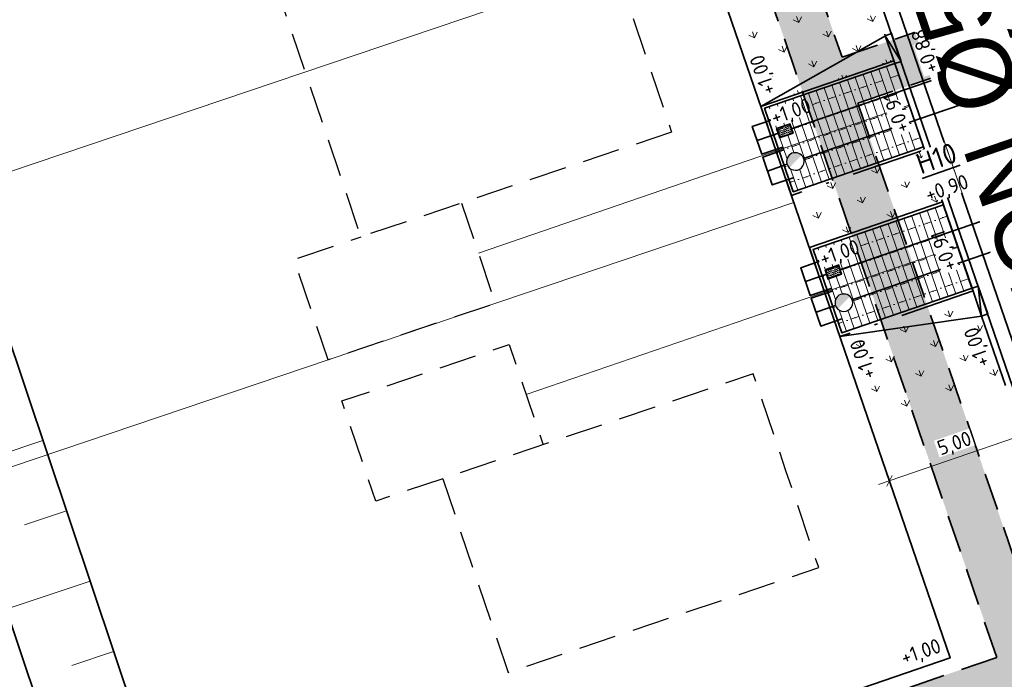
# Model space of a CAD drawing. Header units: metres. Extents: x 264779 to 275389, y 575281 to 580396.
# Tile 102 of 174: x 265347 to 265380, y 576994 to 577017. Entities that reach past the tile are written whole.
import ezdxf
from ezdxf.enums import TextEntityAlignment as Align

# ---------------------------------------------------------------- set-up
doc = ezdxf.new("R2018")
doc.units = ezdxf.units.M
doc.set_wipeout_variables(frame=1)
for name, pattern in [('AM-AS', [16, 10, -2, 2, -2]), ('B-WE-RI-HWA_HUISAANSLUITING_PVC_160-G', [20, 6.5, -1.5, 2.5, -1.5, 2.5, -1.5, 2.5, -1.5]), ('B-WE-RI-HWA_PVC_125-G', [10, 2.25, -1.083333, 2.25, -1.083333, 2.25, -1.083333]), ('B-WE-VH-KANTOPSLUITING_OPSLUITBAND_[AFMETINGEN1]-G', [10, 5.5, -0.875, 0, -0.875, 1, -0.875, 0, -0.875]), ('B-WE-VH-KANTOPSLUITING_TROTTOIRBAND_RWS_[AFMETINGEN1]-G', [10, 2.5, -1.5, 0, -1.5, 0, -1.5, 0, -1.5, 0, -1.5]), ('DASHED', [19.05, 12.7, -6.35])]:
    doc.linetypes.add(name, pattern=pattern)
for name, color, linetype, lineweight, true_color in [('N-BH-KG-GRENS_PERCEEL-G', 160, 'KG-PERCEEL', 18, 0x003fff), ('N-GV-GR-GRAS_BERMKRUIDENMENGSEL-A', 7, 'Continuous', 18, 0x00a500), ('N-OI-RI-DWA_ERFSCHEIDINGSPUT-S', 20, 'Continuous', 25, 0xff3f00), ('N-OI-RI-DWA_HUISAANSLUITING_PVC_160-G', 20, 'B-WE-RI-DWA_HUISAANSLUITING_PVC_160-G', 35, 0xff3f00), ('N-OI-RI-DWA_PVC_250-G', 20, 'B-WE-RI-DWA_PVC_250-G', 35, 0xff3f00), ('N-OI-RI-HWA_BETON_500-G', 150, 'B-WE-RI-HWA_PVC_125-G', 35, 0x007fff), ('N-OI-RI-HWA_HUISAANSLUITING_PVC_160-G', 150, 'B-WE-RI-HWA_HUISAANSLUITING_PVC_160-G', 35, 0x007fff), ('N-OI-RI-HWA_HULPSTUK-S', 150, 'Continuous', 25, 0x007fff), ('N-WE-RI-DWA_AFDEKKAP-G', 20, 'Continuous', 35, 0xff3f00), ('N-WE-RI-HWA_AFDEKKAP-G', 150, 'Continuous', 35, 0x007fff), ('N-WE-RI-HWA_RIOOLPUT_INSPECTIEPUT-S', 150, 'Continuous', 25, 0x007fff), ('N-WE-VH-VERHARDING_STRAATBAKSTEEN_DIKFORMAAT_HALF_PAARS-BRUIN-A', 7, 'Continuous', 18, 0x66332b)]:
    doc.layers.add(name, color=color, linetype=linetype, lineweight=lineweight, true_color=true_color)
for name, color, linetype, lineweight in [('N-CO-AM-AS-G', 10, 'AM-AS', 9), ('N-OI-RI-ALGEMEEN-B.O.B.-T25', 7, 'Continuous', 25), ('N-OI-RI-ALGEMEEN-INFORMATIE-T25', 7, 'Continuous', 25), ('N-OI-RI-ALGEMEEN-STROOMRICHTING-S', 7, 'Continuous', 25), ('N-OI-RI-ALGEMEEN-VERHANG-T25', 7, 'Continuous', 25), ('N-WE-GW-BERM-G', 90, 'Continuous', 35), ('N-WE-GW-TALUD_KRUIN-G', 3, 'Continuous', 35), ('N-WE-GW-TALUD_TEEN-G', 94, 'Continuous', 35), ('N-WE-GW-TALUDARCERING_KORT-G', 90, 'Continuous', 18), ('N-WE-GW-TALUDARCERING_LANG-G', 60, 'Continuous', 13), ('N-WE-KL-TRACE-A', 7, 'Continuous', 25), ('N-WE-KL-TRACE-G', 7, 'DASHED', 35), ('N-WE-RI-ALGEMEEN-PUTNUMMER_HWA-T35', 7, 'Continuous', 35), ('N-WE-VH-GOOT_SBS-G', 40, 'Continuous', 35), ('N-WE-VH-KANTOPSLUITING_ELEMENT_VERLOOPBAND_110-220x250_190-220x160-G', 40, 'Continuous', 35), ('N-WE-VH-KANTOPSLUITING_INRITBAND_190-220x160-G', 60, 'B-WE-VH-KANTOPSLUITING_GAZONBAND_[AFMETINGEN1]-G', 35), ('N-WE-VH-KANTOPSLUITING_OPSLUITBAND_100x200-G', 60, 'B-WE-VH-KANTOPSLUITING_OPSLUITBAND_[AFMETINGEN1]-G', 35), ('N-WE-VH-KANTOPSLUITING_TROTTOIRBAND_RWS_110-220x250-G', 60, 'B-WE-VH-KANTOPSLUITING_TROTTOIRBAND_RWS_[AFMETINGEN1]-G', 35), ('N-WE-VH-VERHARDING_STRAATBAKSTEEN_DIKFORMAAT_HALF-G', 40, 'Continuous', 35), ('N-WE-VH-VERHARDING_STRAATBAKSTEEN_DIKFORMAAT_KEPER-G', 40, 'Continuous', 35), ('N-XX-AL-HOOGTELABEL-T25-M', 7, 'Continuous', 25), ('T-WE-GR-TOEKOMSTIG-G', 3, 'DASHED', 25), ('X-XX-AL-AANPIJLING-T25', 7, 'Continuous', 25)]:
    doc.layers.add(name, color=color, linetype=linetype, lineweight=lineweight)
doc.layers.add('X-XX-AL-HULPLAAG-G', color=6, linetype='Continuous', lineweight=18, plot=False)
doc.styles.add('NLCS-ISO', font='NLCS-ISO.ttf')
doc.styles.add('NLCS-ISO-ANNOTATIVE-T25', font='NLCS-ISO.ttf', dxfattribs={"height": 2.5})
doc.styles.add('NLCS-ISO-ANNOTATIVE-T35', font='NLCS-ISO.ttf', dxfattribs={"height": 3.5})
doc.styles.add('NLCS-ISO-M1000-T25', font='NLCS-ISO.ttf', dxfattribs={"height": 2.5})
doc.styles.get("Standard").update_dxf_attribs({"font": 'arial.ttf'})
doc.linetypes.add('B-WE-RI-DWA_HUISAANSLUITING_PVC_160-G', pattern='A,2.5,-1,[160,NLCS.shx,S=0.25,R=0,X=0,Y=0],-1.5,[160,NLCS.shx,S=0.25,R=0,X=0,Y=0],-1.5,[160,NLCS.shx,S=0.25,R=0,X=0,Y=0],-1,2.5', length=10)
doc.linetypes.add('B-WE-RI-DWA_PVC_250-G', pattern='A,6,-5.5,["O   O   O",NLCS-ISO,S=0.5,R=0,X=-2.5,Y=-0.2],-3.5,5', length=20)
doc.linetypes.add('B-WE-VH-KANTOPSLUITING_GAZONBAND_[AFMETINGEN1]-G', pattern='A,4,-3,[160,NLCS.shx,S=0.25,R=0,X=0,Y=0],-3', length=10)
doc.linetypes.add('KG-PERCEEL', pattern='A,2.75,-1,["P",Standard,S=0.9,R=0,X=-0.5,Y=-0.45],-1,2.75,-1,[5,NLCS.shx,S=0.375,R=0,X=0,Y=0],-1', length=9.5)
doc.dimstyles.new('NLCS-ANNOTATIVE-T25-SCHRAP', dxfattribs={"dimtxt": 2.5, "dimasz": 1.4, "dimexe": 2, "dimexo": 2, "dimgap": 0.7, "dimtad": 1, "dimzin": 0, "dimtxsty": 'NLCS-ISO-ANNOTATIVE-T25', "dimblk": 'OBLIQUE', "dimcen": 2.5, "dimdle": 2, "dimclrd": 256, "dimclre": 256, "dimclrt": 256, "dimadec": 1, "dimazin": 0, "dimtfac": 1, "dimtofl": 0, "dimtmove": 1, "dimatfit": 0, "dimldrblk": 'OBLIQUE', "dimfxl": 2, "dimfxlon": 1, "dimtfillclr": 256, "dimtolj": 1, "dimtzin": 0, "dimlwd": 18, "dimlwe": 18, "dimarcsym": 0})
pattern_1 = [(109.08852576, (51189.67745, 115456.2369), (-1.011904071, 0.4916046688), [0.2109375, -1.3800527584]), (64.08852576, (51189.6775, 115456.2369), (-1.0119040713, 0.491604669), [0.2109375, -0.9140625]), (154.08852576, (51189.6775, 115456.2369), (-0.491604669, -1.0119040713), [0.2109375, -0.9140625])]

# ---------------------------------------------------------------- blocks, each defined once
blk = doc.blocks.new('_Oblique')
at = {"color": 0, "linetype": 'ByBlock', "lineweight": -2}
blk.add_line((-0.5, -0.5), (0.5, 0.5), dxfattribs=at)
blk = doc.blocks.new('*D108')
at = {"layer": 'Defpoints', "color": 0, "transparency": 16777216}
for p in [(265376.504, 577001.015), (265383.101, 576997.2), (265378.372, 576995.576)]:
    blk.add_point(p, dxfattribs=at)
at = {"layer": 'X-XX-AL-AANPIJLING-T25', "lineweight": 18, "transparency": 16777216}
for p, q in [((265381.363, 577002.26), (265381.103, 577003.017)), ((265381.611, 577002.769), (265376.126, 577000.885)), ((265376.634, 577000.636), (265376.374, 577001.393))]:
    blk.add_line(p, q, dxfattribs=at)
at = {"layer": 'X-XX-AL-AANPIJLING-T25', "lineweight": 18, "transparency": 16777216, "xscale": 0.28, "yscale": 0.28, "zscale": 0.28}
for p, rotation in [((265381.233, 577002.639), 18.9533991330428), ((265376.504, 577001.015), 198.9533991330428)]:
    blk.add_blockref('_Oblique', p, dxfattribs=dict(at, rotation=rotation))
at = {"layer": 'X-XX-AL-AANPIJLING-T25', "transparency": 16777216, "insert": (265378.726, 577002.243), "char_height": 0.5, "attachment_point": 5, "rotation": 18.9534, "style": 'NLCS-ISO-ANNOTATIVE-T25', "bg_fill": 3, "box_fill_scale": 1.1, "bg_fill_color": 256, "bg_fill_true_color": 13158600, "bg_fill_transparency": 0}
blk.add_mtext('\\A1;5,00', dxfattribs=at)
blk = doc.blocks.new('N-SRI-PUT_HWA-SO')
at = {"ltscale": 0.99999}
blk.add_wipeout([(-2, 2), (2, 2), (2, -2), (-2, -2)], dxfattribs=at)
h = blk.add_hatch(color=256, dxfattribs=at)
h.dxf.hatch_style = 1
h.paths.add_polyline_path([(-2, 0, 1), (2, 0, 1)])
at = {"ltscale": 0.99999, "flags": 128}
blk.add_lwpolyline([(-2, -2), (2, -2), (2, 2), (-2, 2)], close=True, dxfattribs=at)
at = {"ltscale": 0.99999}
blk.add_circle((0, 0), 2, dxfattribs=at)
blk = doc.blocks.new('*U156')
for p, q in [((-0.5, 0), (0, 0.11)), ((0, 0.11), (-0.5, 0.11)), ((-0.5, 0.11), (-0.5, 0)), ((-0.5, 0), (0, 0)), ((0, 0), (0, 0.11))]:
    blk.add_line(p, q)
blk = doc.blocks.new('*U162')
at = {"layer": 'N-OI-RI-ALGEMEEN-STROOMRICHTING-S', "ltscale": 0.99999}
blk.add_hatch(color=256, dxfattribs=at).paths.add_polyline_path([(-25.58, 74.48), (-22.86, 69.46), (-24.64, 68.85)])
at = {"flags": 128}
blk.add_lwpolyline([(0, 0), (-34.23, 99.66)], dxfattribs=at)
at = {"layer": 'N-OI-RI-ALGEMEEN-STROOMRICHTING-S', "ltscale": 0.99999}
blk.add_lwpolyline([(-25.58, 74.48), (-22.86, 69.46), (-24.64, 68.85)], close=True, dxfattribs=at)
at = {"layer": 'N-OI-RI-ALGEMEEN-B.O.B.-T25', "lineweight": 30, "ltscale": 0.5, "oblique": 30, "flags": 37}
for tag, p in [('+0,00', (-30.3, 89.77)), ('+0,01', (0.22, 0.9))]:
    blk.add_attdef(tag, text='', height=2.5, rotation=108.9534, dxfattribs=at).set_placement(p, align=Align.TOP_LEFT)
at = {"layer": 'N-OI-RI-ALGEMEEN-INFORMATIE-T25', "lineweight": 30, "ltscale": 0.5, "oblique": 30, "flags": 37}
blk.add_attdef('BETON%%C160', text='', height=2.5, rotation=108.9534, dxfattribs=at).set_placement((-21.55, 53.42), align=Align.TOP_RIGHT)
at = {"layer": 'N-OI-RI-ALGEMEEN-VERHANG-T25', "lineweight": 30, "ltscale": 0.5, "oblique": 30, "flags": 37}
blk.add_attdef('1:1000', text='', height=2.5, rotation=108.9534, dxfattribs=at).set_placement((-13.01, 39.42), align=Align.TOP_LEFT)
blk = doc.blocks.new('*U159')
at = {"layer": 'N-OI-RI-ALGEMEEN-STROOMRICHTING-S', "ltscale": 0.99999}
blk.add_hatch(color=256, dxfattribs=at).paths.add_polyline_path([(-22.87, 75.28), (-20.34, 70.17), (-22.13, 69.63)])
at = {"flags": 128}
blk.add_lwpolyline([(0, 0), (-46.51, 153.09)], dxfattribs=at)
at = {"layer": 'N-OI-RI-ALGEMEEN-STROOMRICHTING-S', "ltscale": 0.99999}
blk.add_lwpolyline([(-22.87, 75.28), (-20.34, 70.17), (-22.13, 69.63)], close=True, dxfattribs=at)
at = {"layer": 'N-OI-RI-ALGEMEEN-B.O.B.-T25', "lineweight": 30, "ltscale": 0.5, "oblique": 30, "flags": 56}
for tag, p in [('+0,00', (-43.9, 142.78)), ('+0,01', (-0.71, 0.6))]:
    blk.add_attdef(tag, text='', height=2.5, rotation=106.8979, dxfattribs=at).set_placement(p, align=Align.BOTTOM_LEFT)
at = {"layer": 'N-OI-RI-ALGEMEEN-INFORMATIE-T25', "lineweight": 30, "ltscale": 0.5, "oblique": 30, "flags": 56}
blk.add_attdef('BETON%%C160', text='', height=2.5, rotation=106.8979, dxfattribs=at).set_placement((-18.09, 69.78), align=Align.BOTTOM_RIGHT)
at = {"layer": 'N-OI-RI-ALGEMEEN-VERHANG-T25', "lineweight": 30, "ltscale": 0.5, "oblique": 30, "flags": 56}
blk.add_attdef('1:1000', text='', height=2.5, rotation=106.8979, dxfattribs=at).set_placement((-17.07, 54.46), align=Align.BOTTOM_LEFT)
blk = doc.blocks.new('*U169')
at = {"layer": 'N-OI-RI-ALGEMEEN-STROOMRICHTING-S', "ltscale": 0.99999}
blk.add_hatch(color=256, dxfattribs=at).paths.add_polyline_path([(-27.75, 80.78), (-28.69, 86.41), (-30.46, 85.8)])
at = {"flags": 128}
blk.add_lwpolyline([(0, 0), (-47.1, 137.14)], dxfattribs=at)
at = {"layer": 'N-OI-RI-ALGEMEEN-STROOMRICHTING-S', "ltscale": 0.99999}
blk.add_lwpolyline([(-27.75, 80.78), (-28.69, 86.41), (-30.46, 85.8)], close=True, dxfattribs=at)
at = {"layer": 'N-OI-RI-ALGEMEEN-B.O.B.-T25', "lineweight": 30, "ltscale": 0.5, "oblique": 30, "flags": 63}
for tag, p in [('+0,00', (-43.57, 128.43)), ('+0,01', (-0.38, 2.66))]:
    blk.add_attdef(tag, text='', height=2.5, rotation=108.9533, dxfattribs=at).set_placement(p, align=Align.TOP_LEFT)
at = {"layer": 'N-OI-RI-ALGEMEEN-INFORMATIE-T25', "lineweight": 30, "ltscale": 0.5, "oblique": 30}
blk.add_attdef('BETON%%C160', text='', height=2.5, rotation=108.9533, dxfattribs=at).set_placement((-24.88, 63.27), align=Align.TOP_RIGHT)
at = {"layer": 'N-OI-RI-ALGEMEEN-VERHANG-T25', "lineweight": 30, "ltscale": 0.5, "oblique": 30}
blk.add_attdef('1:1000', text='', height=2.5, rotation=108.9533, dxfattribs=at).set_placement((-17.44, 52.32), align=Align.TOP_LEFT)
blk = doc.blocks.new('*U174')
at = {"ltscale": 0.99999}
blk.add_wipeout([(-1.125, 0.75), (1.125, 0.75), (1.125, -0.75), (-1.125, -0.75)], dxfattribs=at)
h = blk.add_hatch(color=256, dxfattribs=at)
h.paths.add_polyline_path([(1.125, 0.75), (-1.125, 0.75), (-1.125, -0.75), (1.125, -0.75)])
h.paths.add_polyline_path([(1.025, 0.65), (1.025, -0.65), (-1.025, -0.65), (-1.025, 0.65)], flags=16)
h = blk.add_hatch(dxfattribs=at)
h.set_pattern_fill('DOTS', color=256, scale=0.175, style=0)
h.set_pattern_definition([(0, (-0.975, -0.6), (0.138906, 0.277813), [0, -0.277813])])
h.paths.add_polyline_path([(-1.025, -0.65), (1.025, -0.65), (1.025, 0.65), (-1.025, 0.65)])
at = {"ltscale": 0.99999, "flags": 128}
for points in [[(-1.125, -0.75), (1.125, -0.75), (1.125, 0.75), (-1.125, 0.75)], [(-1.025, -0.65), (1.025, -0.65), (1.025, 0.65), (-1.025, 0.65)], [(-1.025, -0.65), (1.025, -0.65), (1.025, 0.65), (-1.025, 0.65)]]:
    blk.add_lwpolyline(points, close=True, dxfattribs=at)
blk = doc.blocks.new('N-SRI-PUT_VWA_KUNSTSTOF-SO')
at = {"ltscale": 0.99999}
blk.add_wipeout([(0, 1.5), (-0.59, 1.38), (-1.16, 0.95), (-1.45, 0.39), (-1.49, -0.16), (-1.4, -0.53), (-1.19, -0.92), (-0.84, -1.24), (-0.33, -1.46), (0.52, -1.41), (0.98, -1.13), (1.38, -0.59), (1.5, 0), (1.29, 0.76), (1.07, 1.05), (0.73, 1.31), (0.4, 1.45)], dxfattribs=at)
h = blk.add_hatch(color=256, dxfattribs=at)
edge = h.paths.add_edge_path()
edge.add_line((1.04, 1.08), (-1.06, -1.06))
edge.add_arc((0, 0), 1.5, 224.8537, 405.9586)
at = {"ltscale": 0.99999, "flags": 128}
blk.add_lwpolyline([(1.5, 0, 1), (-1.5, 0, 1), (1.5, 0)], format="xyb", close=True, dxfattribs=at)

msp = doc.modelspace()

# ---------------------------------------------------------------- hatches: boundary and pattern name
at = {"layer": 'N-GV-GR-GRAS_BERMKRUIDENMENGSEL-A'}
h = msp.add_hatch(dxfattribs=at)
h.set_pattern_fill('AGR-KRUIDEN', color=256, scale=0.5625, pattern_type=2)
h.set_pattern_definition(pattern_1)
h.paths.add_polyline_path([(265371.16, 577016.578), (265372.134, 577013.74), (265376.655, 577015.293), (265376.363, 577016.144), (265375.68, 577018.13)])
h = msp.add_hatch(dxfattribs=at)
h.set_pattern_fill('AGR-KRUIDEN', color=256, scale=0.5625, pattern_type=2)
h.set_pattern_definition([(109.0885258, (229473.9467, 679383.4868), (-1.011904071, 0.491604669), [0.2109375, -1.380052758]), (64.0885258, (229473.9467, 679383.4868), (-1.011904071, 0.491604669), [0.2109375, -0.9140625]), (154.0885258, (229473.9467, 679383.4868), (-0.491604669, -1.011904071), [0.2109375, -0.9140625])])
h.paths.add_polyline_path([(265377.694, 577012.266), (265373.173, 577010.714), (265373.782, 577008.941), (265378.303, 577010.493)])
at = {"layer": 'N-WE-KL-TRACE-A'}
h = msp.add_hatch(dxfattribs=at)
h.set_pattern_fill('DOTS', color=256, scale=0.5, angle=-0.069)
h.set_pattern_definition([(19.019479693, (53607.36198, 115305.85214), (0.02330677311, 0.175950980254), [0, -0.15875])])
h.paths.add_polyline_path([(265327.755, 576975.274), (265328.284, 576973.732), (265330.649, 576974.544), (265330.811, 576974.071), (265328.447, 576973.259), (265331.026, 576965.75), (265333.39, 576966.562), (265333.553, 576966.089), (265330.715, 576965.115), (265327.282, 576975.112), (265302.25, 576966.515), (265296.331, 576983.937), (265248.543, 576967.444), (265253.844, 576952.084), (265253.371, 576951.921), (265248.07, 576967.281), (265234.364, 576962.551), (265234.2, 576963.023), (265259.96, 576971.913), (265257.072, 576980.279), (265257.545, 576980.442), (265260.432, 576972.076), (265286.9, 576981.211), (265284.013, 576989.577), (265284.486, 576989.74), (265287.373, 576981.374), (265296.17, 576984.41), (265285.353, 577016.246), (265286.915, 577016.777), (265303.28, 576968.613), (265380.151, 576995.012), (265363.785, 577042.669), (265365.346, 577043.205), (265374.891, 577015.41), (265455.352, 577043.041), (265455.888, 577041.481), (265375.427, 577013.849), (265382.777, 576992.446), (265464.49, 577020.508), (265464.652, 577020.035), (265462.288, 577019.223), (265464.867, 577011.713), (265467.231, 577012.525), (265467.393, 577012.052), (265464.556, 577011.078), (265461.815, 577019.06), (265382.94, 576991.973), (265393.03, 576962.587), (265427.338, 576974.369), (265424.627, 576982.267), (265426.188, 576982.803), (265428.899, 576974.905), (265473.51, 576990.225), (265474.05, 576988.666), (265393.566, 576961.027), (265400.927, 576939.596), (265399.367, 576939.06), (265392.005, 576960.491), (265390.587, 576960.004), (265390.051, 576961.564), (265391.47, 576962.051), (265380.687, 576993.452), (265356.28, 576985.07), (265359.713, 576975.073), (265356.876, 576974.099), (265356.713, 576974.571), (265359.078, 576975.383), (265356.499, 576982.893), (265354.134, 576982.081), (265353.972, 576982.554), (265356.336, 576983.366), (265355.807, 576984.907)])
at = {"layer": 'N-WE-VH-VERHARDING_STRAATBAKSTEEN_DIKFORMAAT_HALF_PAARS-BRUIN-A'}
h = msp.add_hatch(dxfattribs=at)
h.set_pattern_fill('AVH-SBS_DIKFORMAAT_HALFST', color=256, scale=28.125, angle=89.8649, pattern_type=2)
h.set_pattern_definition([(108.95339913, (475582.64202, 1039366.8942), (-0.26600148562, -0.0913497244), []), (198.95339913, (475582.2766, 1039367.9582), (0.3653988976, -1.0640059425), [0.28125, -0.28125]), (198.95339913, (475582.1933, 1039367.3349), (0.3653988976, -1.0640059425), [0.28125, -0.28125]), (108.95339913, (475582.3263, 1039367.38053), (-0.53200297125, -0.1826994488), [0, -0.5625, 0, 0, 0]), (108.95339913, (475582.0603, 1039367.2892), (-0.53200297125, -0.1826994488), [0, -0.5625, 0, 0, 0])])
h.paths.add_polyline_path([(265373.235, 577010.841), (265377.662, 577012.361), (265376.687, 577015.198), (265372.261, 577013.678)])
h = msp.add_hatch(dxfattribs=at)
h.set_pattern_fill('AVH-SBS_DIKFORMAAT_HALFST', color=256, scale=28.125, angle=89.8649, pattern_type=2)
h.set_pattern_definition([(108.95339913, (475584.29036, 1039362.09442), (-0.26600148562, -0.0913497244), []), (198.95339913, (475583.925, 1039363.1584), (0.3653988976, -1.0640059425), [0.28125, -0.28125]), (198.95339913, (475583.8417, 1039362.5351), (0.3653988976, -1.0640059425), [0.28125, -0.28125]), (108.95339913, (475583.97466, 1039362.58075), (-0.53200297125, -0.1826994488), [0, -0.5625, 0, 0, 0]), (108.95339913, (475583.70865, 1039362.4894), (-0.53200297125, -0.1826994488), [0, -0.5625, 0, 0, 0])])
h.paths.add_polyline_path([(265374.884, 577006.041), (265379.31, 577007.561), (265378.336, 577010.399), (265373.909, 577008.879)])

# ---------------------------------------------------------------- linework, layer by layer
at = {"layer": 'N-BH-KG-GRENS_PERCEEL-G'}
for points in [[(265342.023, 577009.98), (265338.997, 577019.011), (265367.069, 577028.49), (265370.162, 577019.481)], [(265373.256, 577010.472), (265370.162, 577019.481), (265342.023, 577009.98), (265345.049, 577000.948)]]:
    msp.add_lwpolyline(points, close=True, dxfattribs=at)
at = {"layer": 'N-CO-AM-AS-G'}
msp.add_lwpolyline([(265405.343, 576940.901), (265370.035, 577043.713)], dxfattribs=at)
at = {"layer": 'N-OI-RI-DWA_HUISAANSLUITING_PVC_160-G', "flags": 128}
for points in [[(265372.359, 577011.545), (265373.156, 577011.818)], [(265375.102, 577007.121), (265382.874, 577009.79)], [(265374.008, 577006.745), (265374.804, 577007.018)]]:
    msp.add_lwpolyline(points, dxfattribs=at)
at = {"layer": 'N-OI-RI-HWA_HUISAANSLUITING_PVC_160-G', "flags": 128}
for points in [[(265378.864, 577014.941), (265373.097, 577012.961)], [(265372.799, 577012.859), (265372.002, 577012.585)], [(265380.389, 577010.099), (265374.745, 577008.161)], [(265374.447, 577008.059), (265373.65, 577007.785)]]:
    msp.add_lwpolyline(points, dxfattribs=at)
at = {"layer": 'N-WE-GW-BERM-G', "flags": 128}
for points in [[(265360.25, 577048.347), (265378.57, 576994.998), (265353.133, 576986.262)], [(265372.134, 577013.74), (265376.363, 577016.144)], [(265379.635, 577006.615), (265374.822, 577005.914)]]:
    msp.add_lwpolyline(points, dxfattribs=at)
at = {"layer": 'N-WE-GW-TALUD_KRUIN-G', "ltscale": 0.99999, "flags": 128}
msp.add_lwpolyline([(265466.455, 577021.817), (265464.93, 577026.222), (265460.636, 577038.336), (265458.344, 577045.145), (265447.382, 577077.707), (265373.974, 577052.971), (265360.233, 577048.341), (265335.165, 577039.894), (265353.14, 576986.241), (265353.384, 576985.512)], dxfattribs=at)
at = {"layer": 'N-WE-GW-TALUD_TEEN-G', "ltscale": 0.99999, "flags": 128}
msp.add_lwpolyline([(265480.523, 576989.832), (265477.025, 577000.018), (265475.89, 577003.445), (265474.095, 577008.771), (265472.147, 577014.446), (265472.161, 577014.451), (265471.983, 577014.969), (265469.903, 577021.026), (265469.903, 577021.026), (265469.725, 577021.544), (265469.711, 577021.539), (265467.762, 577027.214), (265463.472, 577039.316), (265461.187, 577046.103), (265449.268, 577081.508), (265373.016, 577055.814), (265359.275, 577051.184), (265331.369, 577041.781), (265350.295, 576985.288), (265350.578, 576984.443), (265351.305, 576982.272)], dxfattribs=at)
at = {"layer": 'N-WE-GW-TALUDARCERING_KORT-G'}
for p, q in [((265348.532, 576999.996), (265347.109, 576999.519)), ((265350.135, 576995.21), (265348.713, 576994.733))]:
    msp.add_line(p, q, dxfattribs=at)
at = {"layer": 'N-WE-GW-TALUDARCERING_LANG-G'}
for p, q in [((265347.73, 577002.388), (265344.885, 577001.435)), ((265349.333, 576997.603), (265346.489, 576996.65))]:
    msp.add_line(p, q, dxfattribs=at)
at = {"layer": 'N-WE-KL-TRACE-G', "ltscale": 0.1}
for points in [[(265303.28, 576968.613), (265380.151, 576995.012), (265363.785, 577042.669), (265365.346, 577043.205), (265374.891, 577015.41), (265455.352, 577043.041)], [(265455.888, 577041.481), (265375.427, 577013.849), (265382.777, 576992.446), (265464.49, 577020.508)]]:
    msp.add_lwpolyline(points, dxfattribs=at)
at = {"layer": 'N-WE-RI-DWA_AFDEKKAP-G', "flags": 128}
for points in [[(265372.906, 577012.261), (265372.197, 577012.017), (265372.522, 577011.072), (265373.231, 577011.315)], [(265374.555, 577007.461), (265373.845, 577007.218), (265374.17, 577006.272), (265374.879, 577006.515)]]:
    msp.add_lwpolyline(points, dxfattribs=at)
at = {"layer": 'N-WE-RI-HWA_AFDEKKAP-G', "flags": 128}
for points in [[(265372.549, 577013.301), (265371.84, 577013.058), (265372.164, 577012.112), (265372.874, 577012.356)], [(265374.197, 577008.502), (265373.488, 577008.258), (265373.813, 577007.312), (265374.522, 577007.556)]]:
    msp.add_lwpolyline(points, dxfattribs=at)
at = {"layer": 'N-WE-VH-GOOT_SBS-G', "flags": 128}
msp.add_lwpolyline([(265451.797, 577028.075), (265448.711, 577037.06), (265388.654, 577016.436, -0.414214), (265380.395, 577020.472), (265372.163, 577044.444), (265367.907, 577042.982), (265383.61, 576997.257, -0.414214), (265379.573, 576988.999), (265354.693, 576980.454), (265354.531, 576980.927), (265379.411, 576989.471, 0.414214), (265383.137, 576997.095), (265367.272, 577043.292), (265372.474, 577045.079), (265380.868, 577020.634, 0.414214), (265388.492, 577016.908), (265449.022, 577037.696), (265452.27, 577028.238)], format="xyb", close=True, dxfattribs=at)
at = {"layer": 'N-WE-VH-KANTOPSLUITING_INRITBAND_190-220x160-G', "flags": 128}
msp.add_lwpolyline([(265376.687, 577015.198), (265379.31, 577007.561)], dxfattribs=at)
at = {"layer": 'N-WE-VH-KANTOPSLUITING_OPSLUITBAND_100x200-G', "flags": 128}
for points in [[(265376.655, 577015.293), (265372.134, 577013.74), (265373.173, 577010.714), (265377.694, 577012.266)], [(265378.303, 577010.493), (265373.782, 577008.941), (265374.822, 577005.914), (265379.343, 577007.467)]]:
    msp.add_lwpolyline(points, dxfattribs=at)
at = {"layer": 'N-WE-VH-KANTOPSLUITING_TROTTOIRBAND_RWS_110-220x250-G', "ltscale": 0.99999, "flags": 128}
msp.add_lwpolyline([(265372.968, 577026.027), (265376.362, 577016.144)], dxfattribs=at)
at = {"layer": 'N-WE-VH-VERHARDING_STRAATBAKSTEEN_DIKFORMAAT_HALF-G', "flags": 128}
for points in [[(265377.662, 577012.361), (265373.235, 577010.841), (265372.261, 577013.678), (265376.687, 577015.198)], [(265379.31, 577007.561), (265374.884, 577006.041), (265373.909, 577008.879), (265378.336, 577010.399)]]:
    msp.add_lwpolyline(points, dxfattribs=at)
at = {"layer": 'N-WE-VH-VERHARDING_STRAATBAKSTEEN_DIKFORMAAT_KEPER-G', "flags": 128}
msp.add_lwpolyline([(265367.907, 577042.982), (265383.61, 576997.257, -0.414214), (265379.573, 576988.999), (265354.693, 576980.454), (265356.155, 576976.198), (265381.035, 576984.743, -0.414214), (265389.294, 576980.706), (265403.405, 576939.617), (265407.661, 576941.079), (265401.02, 576960.415, -0.414214), (265405.057, 576968.674), (265465.114, 576989.298), (265459.755, 577004.904, -0.414214), (265463.791, 577013.162), (265466.672, 577014.152), (265465.211, 577018.408), (265462.329, 577017.418, -0.414214), (265454.071, 577021.455), (265448.711, 577037.06), (265388.654, 577016.436, -0.414214), (265380.395, 577020.472), (265372.163, 577044.444)], format="xyb", close=True, dxfattribs=at)
at = {"layer": 'T-WE-GR-TOEKOMSTIG-G', "ltscale": 0.1, "flags": 128}
for points in [[(265369.099, 577012.869), (265363.822, 577011.087), (265358.545, 577009.305), (265356.673, 577014.847), (265355.714, 577017.69), (265354.754, 577020.532), (265365.308, 577024.096), (265366.268, 577021.253), (265367.228, 577018.411)], [(265361.32, 577001.086), (265362.432, 576997.793), (265363.544, 576994.501), (265374.098, 576998.065), (265372.986, 577001.357), (265371.875, 577004.65)]]:
    msp.add_lwpolyline(points, close=True, dxfattribs=at)
for points in [[(265361.956, 577010.456), (265363.107, 577007.046), (265357.423, 577005.126), (265356.271, 577008.537), (265358.545, 577009.305)], [(265361.32, 577001.086), (265359.046, 577000.318), (265357.895, 577003.729), (265363.579, 577005.648), (265364.731, 577002.237)]]:
    msp.add_lwpolyline(points, dxfattribs=at)
at = {"layer": 'X-XX-AL-HULPLAAG-G'}
msp.add_lwpolyline([(265403.215, 576940.17), (265366.558, 577046.911)], dxfattribs=at)
at = {"layer": 'X-XX-AL-HULPLAAG-G', "flags": 128}
for points in [[(265362.532, 577008.751), (265377.174, 577013.78)], [(265364.155, 577003.943), (265378.823, 577008.98)]]:
    msp.add_lwpolyline(points, dxfattribs=at)

# ---------------------------------------------------------------- block references
at = {"layer": 'N-OI-RI-DWA_PVC_250-G'}
ref = msp.add_blockref('*U169', (265381.556, 577013.628), dxfattribs=dict(at, xscale=0.2, yscale=0.2, zscale=0.2))
lines = msp.add_mtext('1:250', dxfattribs={"layer": 'N-OI-RI-ALGEMEEN-VERHANG-T25', "ltscale": 0.5, "insert": (265378.069, 577024.092), "char_height": 2.5, "attachment_point": 1, "rotation": 108.9533, "bg_fill": 3, "box_fill_scale": 1.1, "bg_fill_color": 256, "bg_fill_transparency": 0})
ref.add_attrib('1:1000', '', (265378.069, 577024.092)).embed_mtext(lines)
lines = msp.add_mtext('-0,47', dxfattribs={"layer": 'N-OI-RI-ALGEMEEN-B.O.B.-T25', "ltscale": 0.5, "insert": (265381.48, 577014.159), "char_height": 2.5, "attachment_point": 1, "rotation": 108.9533, "bg_fill": 3, "box_fill_scale": 1.1, "bg_fill_color": 256, "bg_fill_transparency": 0})
ref.add_attrib('+0,01', '', (265381.48, 577014.159)).embed_mtext(lines)
lines = msp.add_mtext('-0,35', dxfattribs={"layer": 'N-OI-RI-ALGEMEEN-B.O.B.-T25', "ltscale": 0.5, "insert": (265372.842, 577039.314), "char_height": 2.5, "attachment_point": 1, "rotation": 108.9533, "bg_fill": 3, "box_fill_scale": 1.1, "bg_fill_color": 256, "bg_fill_transparency": 0})
ref.add_attrib('+0,00', '', (265372.842, 577039.314)).embed_mtext(lines)
lines = msp.add_mtext('PVC %%C250', dxfattribs={"layer": 'N-OI-RI-ALGEMEEN-INFORMATIE-T25', "ltscale": 0.5, "insert": (265376.581, 577026.283), "char_height": 2.5, "attachment_point": 1, "rotation": 108.9533, "bg_fill": 3, "box_fill_scale": 1.1, "bg_fill_color": 256, "bg_fill_transparency": 0})
ref.add_attrib('BETON%%C160', '', (265376.581, 577026.283)).embed_mtext(lines)
at = {"layer": 'N-WE-VH-KANTOPSLUITING_ELEMENT_VERLOOPBAND_110-220x250_190-220x160-G', "yscale": 2, "zscale": 2}
for p, xscale, rotation in [((265376.571, 577016.216), 2, 108.9533991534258), ((265379.843, 577006.687), -2, 108.9533991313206)]:
    msp.add_blockref('*U156', p, dxfattribs=dict(at, xscale=xscale, rotation=rotation))

# ---------------------------------------------------------------- next in the draw order: block references
at = {"layer": 'N-WE-RI-HWA_RIOOLPUT_INSPECTIEPUT-S', "xscale": 0.2000000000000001, "yscale": 0.2000000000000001, "zscale": 0.2000000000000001, "rotation": 198.9533991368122}
msp.add_blockref('N-SRI-PUT_HWA-SO', (265380.045, 577011.1), dxfattribs=at)

# ---------------------------------------------------------------- next in the draw order: dimensions: what is measured, and where the dimension line sits
at = {"layer": 'X-XX-AL-AANPIJLING-T25'}
dim = msp.add_aligned_dim(p1=(265383.101, 576997.2), p2=(265378.372, 576995.576), distance=-5.75, dimstyle='NLCS-ANNOTATIVE-T25-SCHRAP', override={"dimtfill": 1}, dxfattribs=at)
dim.commit()
dim.dimension.update_dxf_attribs({"geometry": '*D108', "text_midpoint": (265378.726, 577002.243)})

# ---------------------------------------------------------------- next in the draw order: hatches: boundary and pattern name
at = {"layer": 'N-GV-GR-GRAS_BERMKRUIDENMENGSEL-A'}
h = msp.add_hatch(dxfattribs=at)
h.set_pattern_fill('AGR-KRUIDEN', color=256, scale=0.5625, pattern_type=2)
h.set_pattern_definition(pattern_1)
h.paths.add_polyline_path([(265379.343, 577007.467), (265374.822, 577005.914), (265375.796, 577003.077), (265380.317, 577004.629)])

# ---------------------------------------------------------------- next in the draw order: linework, layer by layer
at = {"layer": 'N-BH-KG-GRENS_PERCEEL-G'}
msp.add_lwpolyline([(265350.295, 576985.288), (265345.049, 577000.948), (265373.256, 577010.472), (265378.57, 576994.998)], close=True, dxfattribs=at)
at = {"layer": 'N-WE-VH-KANTOPSLUITING_TROTTOIRBAND_RWS_110-220x250-G', "ltscale": 0.99999, "flags": 128}
msp.add_lwpolyline([(265379.635, 577006.615), (265382.929, 576997.024, -0.414214), (265379.34, 576989.68), (265354.459, 576981.135)], format="xyb", dxfattribs=at)

# ---------------------------------------------------------------- next in the draw order: block references
at = {"layer": 'N-OI-RI-HWA_BETON_500-G'}
ref = msp.add_blockref('*U159', (265379.915, 577011.478), dxfattribs=dict(at, xscale=0.2, yscale=0.2, zscale=0.2))
lines = msp.add_mtext('1:1000', dxfattribs={"layer": 'N-OI-RI-ALGEMEEN-VERHANG-T25', "ltscale": 0.5, "insert": (265376.502, 577022.371), "char_height": 2.5, "attachment_point": 1, "rotation": 106.8979, "bg_fill": 3, "box_fill_scale": 1.1, "bg_fill_color": 256, "bg_fill_transparency": 0})
ref.add_attrib('1:1000', '', (265376.502, 577022.371)).embed_mtext(lines)
lines = msp.add_mtext('-0,70', dxfattribs={"layer": 'N-OI-RI-ALGEMEEN-B.O.B.-T25', "ltscale": 0.5, "insert": (265379.774, 577011.599), "char_height": 2.5, "attachment_point": 1, "rotation": 106.8979, "bg_fill": 3, "box_fill_scale": 1.1, "bg_fill_color": 256, "bg_fill_transparency": 0})
ref.add_attrib('+0,01', '', (265379.774, 577011.599)).embed_mtext(lines)
lines = msp.add_mtext('-0,73', dxfattribs={"layer": 'N-OI-RI-ALGEMEEN-B.O.B.-T25', "ltscale": 0.5, "insert": (265371.135, 577040.034), "char_height": 2.5, "attachment_point": 1, "rotation": 106.8979, "bg_fill": 3, "box_fill_scale": 1.1, "bg_fill_color": 256, "bg_fill_transparency": 0})
ref.add_attrib('+0,00', '', (265371.135, 577040.034)).embed_mtext(lines)
lines = msp.add_mtext('BETON %%C500', dxfattribs={"layer": 'N-OI-RI-ALGEMEEN-INFORMATIE-T25', "ltscale": 0.5, "insert": (265376.298, 577025.435), "char_height": 2.5, "attachment_point": 1, "rotation": 106.8979, "bg_fill": 3, "box_fill_scale": 1.1, "bg_fill_color": 256, "bg_fill_transparency": 0})
ref.add_attrib('BETON%%C160', '', (265376.298, 577025.435)).embed_mtext(lines)
ref = msp.add_blockref('*U162', (265387.02, 576990.789), dxfattribs=dict(at, xscale=0.2, yscale=0.2, zscale=0.2))
lines = msp.add_mtext('1:1000', dxfattribs={"layer": 'N-OI-RI-ALGEMEEN-VERHANG-T25', "ltscale": 0.5, "insert": (265384.419, 576998.673), "char_height": 2.5, "attachment_point": 1, "rotation": 108.9534, "bg_fill": 3, "box_fill_scale": 1.1, "bg_fill_color": 256, "bg_fill_transparency": 0})
ref.add_attrib('1:1000', '', (265384.419, 576998.673)).embed_mtext(lines)
lines = msp.add_mtext('-0,68', dxfattribs={"layer": 'N-OI-RI-ALGEMEEN-B.O.B.-T25', "ltscale": 0.5, "insert": (265387.065, 576990.97), "char_height": 2.5, "attachment_point": 1, "rotation": 108.9534, "bg_fill": 3, "box_fill_scale": 1.1, "bg_fill_color": 256, "bg_fill_transparency": 0})
ref.add_attrib('+0,01', '', (265387.065, 576990.97)).embed_mtext(lines)
lines = msp.add_mtext('-0,70', dxfattribs={"layer": 'N-OI-RI-ALGEMEEN-B.O.B.-T25', "ltscale": 0.5, "insert": (265380.961, 577008.744), "char_height": 2.5, "attachment_point": 1, "rotation": 108.9534, "bg_fill": 3, "box_fill_scale": 1.1, "bg_fill_color": 256, "bg_fill_transparency": 0})
ref.add_attrib('+0,00', '', (265380.961, 577008.744)).embed_mtext(lines)
lines = msp.add_mtext('BETON %%C500', dxfattribs={"layer": 'N-OI-RI-ALGEMEEN-INFORMATIE-T25', "ltscale": 0.5, "insert": (265382.71, 577001.473), "char_height": 2.5, "attachment_point": 1, "rotation": 108.9534, "bg_fill": 3, "box_fill_scale": 1.1, "bg_fill_color": 256, "bg_fill_transparency": 0})
ref.add_attrib('BETON%%C160', '', (265382.71, 577001.473)).embed_mtext(lines)

# ---------------------------------------------------------------- next in the draw order: block references
at = {"layer": 'N-OI-RI-DWA_ERFSCHEIDINGSPUT-S', "xscale": 0.2, "yscale": 0.2, "zscale": 0.2, "rotation": 179.8648733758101}
msp.add_blockref('N-SRI-PUT_VWA_KUNSTSTOF-SO', (265374.953, 577007.07), dxfattribs=at)
at = {"layer": 'N-OI-RI-HWA_HULPSTUK-S', "xscale": 0.2250000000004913, "yscale": 0.2250000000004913, "zscale": 0.2250000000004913, "rotation": 198.9533991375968}
for p in [(265372.948, 577012.91), (265374.596, 577008.11)]:
    msp.add_blockref('*U174', p, dxfattribs=at)

# ---------------------------------------------------------------- next in the draw order: texts
at = {"layer": 'N-WE-RI-ALGEMEEN-PUTNUMMER_HWA-T35', "insert": (265378.279, 577011.468), "char_height": 0.7, "width": 0.7, "attachment_point": 5, "rotation": 19.0885, "style": 'NLCS-ISO-ANNOTATIVE-T35', "bg_fill": 3, "box_fill_scale": 1.1, "bg_fill_color": 256, "bg_fill_true_color": 13158600, "bg_fill_transparency": 0}
msp.add_mtext('{\\LH10\\P\\H0.71429x;\\l+0,90}', dxfattribs=at)
at = {"layer": 'N-XX-AL-HOOGTELABEL-T25-M', "char_height": 0.5, "width": 1.04288, "attachment_point": 1, "style": 'NLCS-ISO-M1000-T25', "bg_fill": 3, "box_fill_scale": 1.1, "bg_fill_color": 256, "bg_fill_transparency": 0}
for s, insert, rotation in [('+0,88', (265377.716, 577014.811), 108.9534), ('+1,00', (265372.179, 577014.072), 108.9534), ('+0,91', (265378.337, 577008.086), 108.9534), ('+1,00', (265379.461, 577004.816), 108.9534), ('+1,00', (265375.585, 577004.41), 108.9534), ('+1,00', (265376.833, 576995.226), 18.9534)]:
    msp.add_mtext(s, dxfattribs=dict(at, insert=insert, rotation=rotation))

# ---------------------------------------------------------------- next in the draw order: linework, layer by layer
at = {"layer": 'N-OI-RI-DWA_HUISAANSLUITING_PVC_160-G', "flags": 128}
msp.add_lwpolyline([(265373.454, 577011.92), (265381.226, 577014.59)], dxfattribs=at)

# ---------------------------------------------------------------- next in the draw order: texts
at = {"layer": 'N-XX-AL-HOOGTELABEL-T25-M', "insert": (265374.067, 577008.79), "char_height": 0.5, "width": 1.04288, "attachment_point": 1, "rotation": 18.9534, "style": 'NLCS-ISO-M1000-T25', "bg_fill": 3, "box_fill_scale": 1.1, "bg_fill_color": 256, "bg_fill_transparency": 0}
msp.add_mtext('+1,00', dxfattribs=at)

# ---------------------------------------------------------------- next in the draw order: block references
at = {"layer": 'N-OI-RI-DWA_ERFSCHEIDINGSPUT-S', "xscale": 0.2, "yscale": 0.2, "zscale": 0.2, "rotation": 179.8648733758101}
msp.add_blockref('N-SRI-PUT_VWA_KUNSTSTOF-SO', (265373.305, 577011.869), dxfattribs=at)

# ---------------------------------------------------------------- next in the draw order: texts
at = {"layer": 'N-XX-AL-HOOGTELABEL-T25-M', "char_height": 0.5, "width": 1.04288, "attachment_point": 1, "style": 'NLCS-ISO-M1000-T25', "bg_fill": 3, "box_fill_scale": 1.1, "bg_fill_color": 256, "bg_fill_transparency": 0}
for s, insert, rotation in [('+0,91', (265376.725, 577012.78), 108.9534), ('+1,00', (265372.418, 577013.59), 18.9534)]:
    msp.add_mtext(s, dxfattribs=dict(at, insert=insert, rotation=rotation))

# ---------------------------------------------------------------- next in the draw order: linework, layer by layer
at = {"layer": 'X-XX-AL-HULPLAAG-G'}
msp.add_line((265372.654, 577012.227), (265374.072, 577012.714), dxfattribs=at)

doc.saveas('drawing.dxf')
